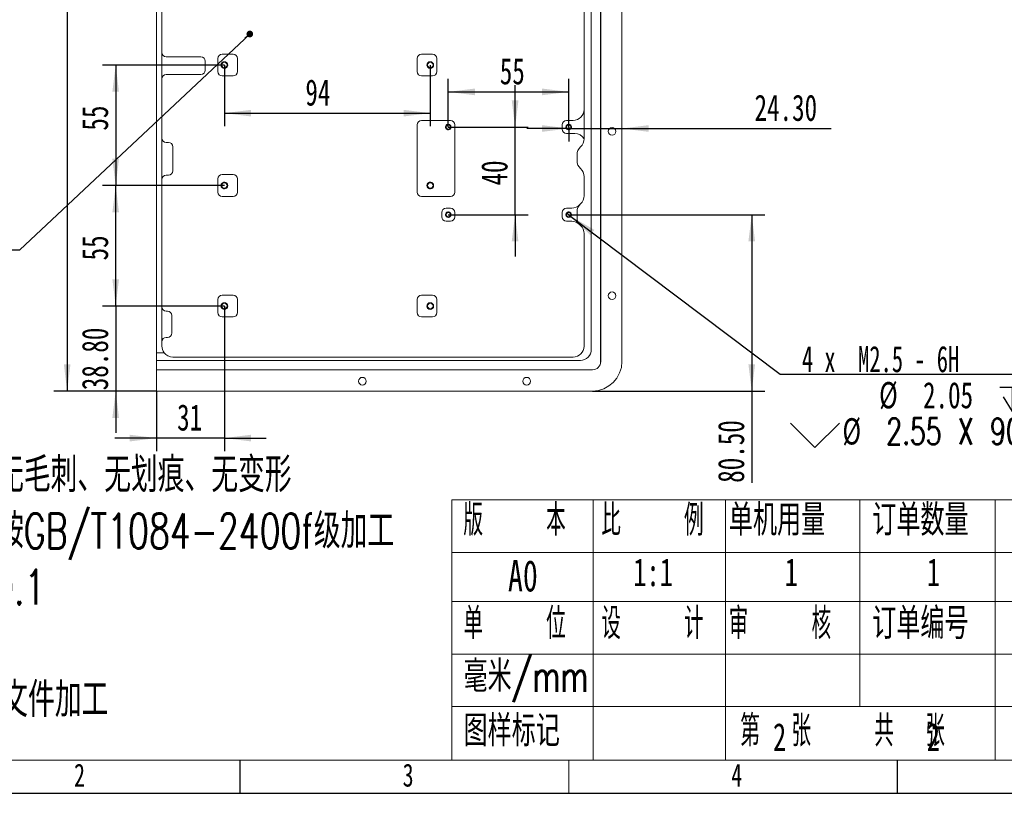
# Model space of a CAD drawing. Header units: millimetres. Extents: x 0 to 658, y -2 to 210.
# Tile 2 of 5: x 75 to 225, y -2 to 118. Entities that reach past the tile are written whole.
import ezdxf

# ---------------------------------------------------------------- set-up
doc = ezdxf.new("R2010")
doc.units = ezdxf.units.MM
doc.layers.add('图框', color=7, linetype='Continuous')
doc.styles.add('SLDTEXTSTYLE0', font='TXT', dxfattribs={"width": 0.7})
doc.styles.add('SLDTEXTSTYLE1', font='TXT', dxfattribs={"width": 0.7, "bigfont": 'bigfont'})
doc.styles.add('SLDTEXTSTYLE3', font='TXT', dxfattribs={"width": 0.566667, "bigfont": 'bigfont'})
doc.styles.add('SLDTEXTSTYLE5', font='TXT', dxfattribs={"width": 0.628571})
doc.styles.add('SLDTEXTSTYLE6', font='TXT', dxfattribs={"width": 0.616667})
doc.dimstyles.new('SLDDIMSTYLE0', dxfattribs={"dimtxt": 4, "dimasz": 4.08, "dimexe": 0, "dimexo": 0.0625, "dimgap": 1, "dimtad": 2, "dimlfac": 3, "dimrnd": 1e-09, "dimzin": 4, "dimdsep": 46, "dimtxsty": 'SLDTEXTSTYLE0', "dimsah": 1, "dimcen": 0.09, "dimadec": 0, "dimazin": 1, "dimtfac": 1, "dimtofl": 0, "dimtmove": 0, "dimatfit": 3, "dimfxl": 0, "dimfrac": 2, "dimtolj": 1, "dimtzin": 12, "dimarcsym": 0})
doc.dimstyles.new('SLDDIMSTYLE1', dxfattribs={"dimtxt": 4, "dimasz": 4.08, "dimexe": 0, "dimexo": 0.0625, "dimgap": 1, "dimtad": 0, "dimtih": 1, "dimtoh": 1, "dimdec": 6, "dimlfac": 3, "dimrnd": 1e-09, "dimzin": 12, "dimdsep": 46, "dimtxsty": 'SLDTEXTSTYLE0', "dimblk1": 'NONE', "dimsah": 1, "dimcen": 0, "dimadec": 0, "dimazin": 3, "dimtfac": 1, "dimtmove": 0, "dimatfit": 3, "dimldrblk": 'NONE', "dimfxl": 0, "dimfrac": 2, "dimtolj": 1, "dimtzin": 12, "dimarcsym": 0})
doc.dimstyles.new('SLDDIMSTYLE2', dxfattribs={"dimtxt": 4, "dimasz": 4.08, "dimexe": 0, "dimexo": 0.0625, "dimgap": 1, "dimtad": 2, "dimlfac": 3, "dimrnd": 1e-09, "dimzin": 12, "dimdsep": 46, "dimtxsty": 'SLDTEXTSTYLE0', "dimsah": 1, "dimcen": 0.09, "dimadec": 0, "dimazin": 3, "dimtfac": 1, "dimtofl": 0, "dimtmove": 0, "dimatfit": 3, "dimfxl": 0, "dimfrac": 2, "dimtolj": 1, "dimtzin": 12, "dimarcsym": 0})
doc.dimstyles.new('SLDDIMSTYLE3', dxfattribs={"dimtxt": 4, "dimasz": 4.08, "dimexe": 0, "dimexo": 0.0625, "dimgap": 1, "dimtad": 2, "dimlfac": 3, "dimrnd": 1e-09, "dimzin": 4, "dimdsep": 46, "dimtxsty": 'SLDTEXTSTYLE0', "dimsah": 1, "dimcen": 0.09, "dimadec": 0, "dimazin": 1, "dimtfac": 1, "dimtmove": 0, "dimatfit": 0, "dimfxl": 0, "dimfrac": 2, "dimtolj": 1, "dimtzin": 12, "dimarcsym": 0})
doc.dimstyles.new('SLDDIMSTYLE4', dxfattribs={"dimtxt": 4, "dimasz": 4.08, "dimexe": 0, "dimexo": 0.0625, "dimgap": 1, "dimtad": 2, "dimlfac": 3, "dimrnd": 1e-09, "dimzin": 12, "dimdsep": 46, "dimtxsty": 'SLDTEXTSTYLE0', "dimsah": 1, "dimcen": 0.09, "dimadec": 0, "dimazin": 3, "dimtfac": 1, "dimtmove": 0, "dimatfit": 0, "dimfxl": 0, "dimfrac": 2, "dimtolj": 1, "dimtzin": 12, "dimarcsym": 0})
doc.dimstyles.new('SLDDIMSTYLE5', dxfattribs={"dimtxt": 0.18, "dimasz": 1.016, "dimexe": 0, "dimexo": 0.0625, "dimgap": 0, "dimtad": 0, "dimtih": 1, "dimtoh": 1, "dimdec": 0, "dimrnd": 1e-09, "dimzin": 0, "dimdsep": 46, "dimtxsty": 'Standard', "dimblk1": 'DOT', "dimblk2": 'DOT', "dimsah": 1, "dimcen": 0.09, "dimadec": 0, "dimazin": 0, "dimtfac": 1.016, "dimtdec": 0, "dimtofl": 0, "dimtmove": 0, "dimatfit": 3, "dimldrblk": 'DOT', "dimfxl": 0, "dimfrac": 2, "dimtolj": 1, "dimtzin": 0, "dimarcsym": 0})

# ---------------------------------------------------------------- blocks, each defined once
blk = doc.blocks.new('SW_NOTE_1')
at = {"layer": '图框', "color": 0, "attachment_point": 1, "style": 'SLDTEXTSTYLE1'}
for s, insert, char_height in [('1\\M+18141\\M+1955C\\M+196CA\\M+195BD\\M+190AE\\M+18141\\M+19DD9锐\\M+18A70\\M+18141\\M+19DD9\\M+196D1\\M+18E68\\M+18141\\M+19DD9划\\M+18DAD\\M+18141\\M+19DD9变\\M+18C60', (0, 6.82), 5.29167), ('2\\M+18141\\M+18F8A\\M+1974C\\M+196A2\\M+1928D\\M+18EDA\\M+190A1\\M+18CF6\\M+18DB7\\M+18BCF\\M+188C2GB/T1084-2400f级\\M+189C1\\M+18D48', (0, -1.73), 5.29167), ('3\\M+18141\\M+196A2\\M+1928D\\M+18D45\\M+188CA\\M+18CF6\\M+18DB7\\M+18BCF\\M+188C2\\M+1817D0.1', (0, -10.29), 5.2917), ('4\\M+18141\\M+196A2\\M+1928D圆\\M+18A70\\M+18BCF为R1.5', (0, -18.85), 5.2917), ('5\\M+18141\\M+196A2\\M+1928D\\M+18EDA\\M+190A1\\M+18E51\\M+18FC6SERP\\M+195B6\\M+18C8F\\M+189C1\\M+18D48', (0, -27.4), 5.2917)]:
    blk.add_mtext(s, dxfattribs=dict(at, insert=insert, char_height=char_height))
blk = doc.blocks.new('_D_4')
at = {"layer": '图框'}
for p, q in [((106.08, 110.78), (87.55, 110.78)), ((89.55, 110.78), (89.55, 92.44)), ((106.08, 92.44), (87.55, 92.44))]:
    blk.add_line(p, q, dxfattribs=at)
for points in [[(89.55, 110.78), (89.04, 106.7), (90.05, 106.7)], [(89.55, 92.44), (90.05, 96.52), (89.04, 96.52)]]:
    blk.add_solid(points, dxfattribs=at)
at = {"layer": '图框', "insert": (84.39, 100.8), "char_height": 4, "attachment_point": 1, "rotation": 90, "style": 'SLDTEXTSTYLE0'}
blk.add_mtext('55', dxfattribs=at)
blk = doc.blocks.new('_D_5')
at = {"layer": '图框'}
for p, q in [((106.08, 92.44), (87.55, 92.44)), ((89.55, 74.11), (89.55, 92.44)), ((106.08, 74.11), (87.55, 74.11))]:
    blk.add_line(p, q, dxfattribs=at)
for points in [[(89.55, 92.44), (89.04, 88.36), (90.05, 88.36)], [(89.55, 74.11), (90.05, 78.19), (89.04, 78.19)]]:
    blk.add_solid(points, dxfattribs=at)
at = {"layer": '图框', "insert": (84.39, 81.05), "char_height": 4, "attachment_point": 1, "rotation": 90, "style": 'SLDTEXTSTYLE0'}
blk.add_mtext('55', dxfattribs=at)
blk = doc.blocks.new('_D_6')
at = {"layer": '图框'}
for p, q in [((89.55, 74.11), (89.55, 80.46)), ((106.08, 74.11), (87.55, 74.11)), ((89.55, 74.11), (89.55, 61.18)), ((95.75, 61.18), (87.55, 61.18)), ((89.55, 61.18), (89.55, 54.83))]:
    blk.add_line(p, q, dxfattribs=at)
for points in [[(89.55, 74.11), (90.05, 78.19), (89.04, 78.19)], [(89.55, 61.18), (89.04, 57.1), (90.05, 57.1)]]:
    blk.add_solid(points, dxfattribs=at)
at = {"layer": '图框', "insert": (84.39, 61.3), "char_height": 4, "attachment_point": 1, "rotation": 90, "style": 'SLDTEXTSTYLE0'}
blk.add_mtext('38.80', dxfattribs=at)
blk = doc.blocks.new('_D_7')
at = {"layer": '图框'}
for p, q in [((106.08, 74.11), (106.08, 52.02)), ((95.75, 61.18), (95.75, 52.02)), ((95.75, 54.02), (89.4, 54.02)), ((106.08, 54.02), (95.75, 54.02)), ((106.08, 54.02), (112.43, 54.02))]:
    blk.add_line(p, q, dxfattribs=at)
for points in [[(95.75, 54.02), (91.67, 54.53), (91.67, 53.51)], [(106.08, 54.02), (110.16, 53.51), (110.16, 54.53)]]:
    blk.add_solid(points, dxfattribs=at)
at = {"layer": '图框', "insert": (98.89, 59.17), "char_height": 4, "attachment_point": 1, "style": 'SLDTEXTSTYLE0'}
blk.add_mtext('31', dxfattribs=at)
blk = doc.blocks.new('SW_SYMBOL_HOLE_DEPTH')
at = {"layer": '图框', "color": 0}
for p, q in [((0, 875), (800, 875)), ((400, 875), (400, 75)), ((100, 555), (400, 75)), ((700, 555), (400, 75))]:
    blk.add_line(p, q, dxfattribs=at)
blk = doc.blocks.new('SW_SYMBOL_HOLE_SINK')
at = {"layer": '图框', "color": 0}
for p, q in [((0, 875), (800, 75)), ((800, 75), (1600, 875))]:
    blk.add_line(p, q, dxfattribs=at)
blk = doc.blocks.new('_D_8')
at = {"layer": '图框'}
for p, q in [((158.14, 88.27), (158.82, 87.75)), ((158.82, 87.75), (190.63, 63.73)), ((190.63, 63.73), (246.45, 63.73))]:
    blk.add_line(p, q, dxfattribs=at)
blk.add_solid([(158.82, 87.75), (161.77, 84.89), (162.38, 85.7)], dxfattribs=at)
at = {"layer": '图框', "xscale": 0.004654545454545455, "yscale": 0.004654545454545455, "zscale": 0.004654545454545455}
for name, p in [('SW_SYMBOL_HOLE_DEPTH', (228.88, 63.22)), ('SW_SYMBOL_HOLE_DEPTH', (224.1, 57.72)), ('SW_SYMBOL_HOLE_SINK', (192.21, 52.22))]:
    blk.add_blockref(name, p, dxfattribs=at)
at = {"layer": '图框', "char_height": 4, "attachment_point": 1}
for s, insert, style in [('4 x  M2.5 - 6H', (193.96, 68.05), 'SLDTEXTSTYLE5'), ('3.50', (235.32, 68.05), 'SLDTEXTSTYLE0'), ('%%c', (205.71, 62.55), 'SLDTEXTSTYLE0'), ('2.05', (212.39, 62.55), 'SLDTEXTSTYLE0'), ('4', (230.54, 62.55), 'SLDTEXTSTYLE0'), ('%%c', (200.13, 57.05), 'SLDTEXTSTYLE0'), ('2.55 X 90\\M+1818B, \\M+18BDF\\M+1925B', (206.8, 57.05), 'SLDTEXTSTYLE1')]:
    blk.add_mtext(s, dxfattribs=dict(at, insert=insert, style=style))
blk = doc.blocks.new('_NONE')
blk = doc.blocks.new('_D_9')
at = {"layer": '图框'}
for p, q in [((140.15, 101.34), (140.15, 108.69)), ((158.48, 101.34), (158.48, 108.69)), ((140.15, 106.69), (158.48, 106.69))]:
    blk.add_line(p, q, dxfattribs=at)
for points in [[(140.15, 106.69), (144.23, 106.18), (144.23, 107.2)], [(158.48, 106.69), (154.4, 107.2), (154.4, 106.18)]]:
    blk.add_solid(points, dxfattribs=at)
at = {"layer": '图框', "insert": (147.99, 111.84), "char_height": 4, "attachment_point": 1, "style": 'SLDTEXTSTYLE0'}
blk.add_mtext('55', dxfattribs=at)
blk = doc.blocks.new('_D_10')
at = {"layer": '图框'}
for p, q in [((150.32, 101.34), (150.32, 107.69)), ((140.15, 101.34), (152.32, 101.34)), ((150.32, 88.01), (150.32, 101.34)), ((140.15, 88.01), (152.32, 88.01)), ((150.32, 88.01), (150.32, 81.66))]:
    blk.add_line(p, q, dxfattribs=at)
for points in [[(150.32, 101.34), (150.83, 105.42), (149.81, 105.42)], [(150.32, 88.01), (149.81, 83.93), (150.83, 83.93)]]:
    blk.add_solid(points, dxfattribs=at)
at = {"layer": '图框', "insert": (145.16, 92.45), "char_height": 4, "attachment_point": 1, "rotation": 90, "style": 'SLDTEXTSTYLE0'}
blk.add_mtext('40', dxfattribs=at)
blk = doc.blocks.new('_D_11')
at = {"layer": '图框'}
for p, q in [((158.48, 101.12), (152.13, 101.12)), ((158.48, 101.34), (158.48, 99.12)), ((158.48, 101.12), (166.58, 101.12)), ((166.58, 101.12), (198.39, 101.12))]:
    blk.add_line(p, q, dxfattribs=at)
for points in [[(158.48, 101.12), (154.4, 101.63), (154.4, 100.61)], [(166.58, 101.12), (170.66, 100.61), (170.66, 101.63)]]:
    blk.add_solid(points, dxfattribs=at)
at = {"layer": '图框', "insert": (186.75, 106.28), "char_height": 4, "attachment_point": 1, "style": 'SLDTEXTSTYLE0'}
blk.add_mtext('24.30', dxfattribs=at)
blk = doc.blocks.new('_D_12')
at = {"layer": '图框'}
for p, q in [((158.48, 88.01), (188.33, 88.01)), ((186.33, 88.01), (186.33, 61.18)), ((162.08, 61.18), (188.33, 61.18)), ((186.33, 61.18), (186.33, 47.22))]:
    blk.add_line(p, q, dxfattribs=at)
for points in [[(186.33, 88.01), (185.82, 83.93), (186.84, 83.93)], [(186.33, 61.18), (186.84, 65.26), (185.82, 65.26)]]:
    blk.add_solid(points, dxfattribs=at)
at = {"layer": '图框', "insert": (181.17, 47.22), "char_height": 4, "attachment_point": 1, "rotation": 90, "style": 'SLDTEXTSTYLE0'}
blk.add_mtext('80.50', dxfattribs=at)
blk = doc.blocks.new('_D_13')
at = {"layer": '图框'}
for p, q in [((106.08, 110.78), (106.08, 101.46)), ((137.42, 110.78), (137.42, 101.46)), ((106.08, 103.46), (137.42, 103.46))]:
    blk.add_line(p, q, dxfattribs=at)
for points in [[(106.08, 103.46), (110.16, 102.95), (110.16, 103.96)], [(137.42, 103.46), (133.34, 103.96), (133.34, 102.95)]]:
    blk.add_solid(points, dxfattribs=at)
at = {"layer": '图框', "insert": (118.41, 108.61), "char_height": 4, "attachment_point": 1, "style": 'SLDTEXTSTYLE0'}
blk.add_mtext('94', dxfattribs=at)
blk = doc.blocks.new('_D_15')
at = {"layer": '图框'}
for p, q in [((95.75, 190.18), (80.16, 190.18)), ((82.16, 190.18), (82.16, 61.18)), ((95.75, 61.18), (80.16, 61.18))]:
    blk.add_line(p, q, dxfattribs=at)
for points in [[(82.16, 190.18), (81.66, 186.1), (82.67, 186.1)], [(82.16, 61.18), (82.67, 65.26), (81.66, 65.26)]]:
    blk.add_solid(points, dxfattribs=at)
at = {"layer": '图框', "insert": (77.01, 128.88), "char_height": 4, "attachment_point": 1, "rotation": 90, "style": 'SLDTEXTSTYLE0'}
blk.add_mtext('387', dxfattribs=at)
blk = doc.blocks.new('_D_16')
at = {"layer": '图框'}
for p, q in [((140.59, 141.73), (83.25, 120.93)), ((141.24, 141.96), (140.59, 141.73)), ((83.25, 120.93), (27.43, 120.93))]:
    blk.add_line(p, q, dxfattribs=at)
blk.add_solid([(140.59, 141.73), (136.59, 140.81), (136.93, 139.86)], dxfattribs=at)
at = {"layer": '图框', "xscale": 0.004654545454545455, "yscale": 0.004654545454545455, "zscale": 0.004654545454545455}
for name, p in [('SW_SYMBOL_HOLE_DEPTH', (61.76, 120.42)), ('SW_SYMBOL_HOLE_DEPTH', (59.32, 114.92)), ('SW_SYMBOL_HOLE_SINK', (27.43, 109.42))]:
    blk.add_blockref(name, p, dxfattribs=at)
at = {"layer": '图框', "char_height": 4, "attachment_point": 1}
for s, insert, style in [('8 x  M2 - 6H', (31.5, 125.24), 'SLDTEXTSTYLE6'), ('3.50', (68.2, 125.24), 'SLDTEXTSTYLE0'), ('%%c', (40.93, 119.74), 'SLDTEXTSTYLE0'), ('1.60', (47.6, 119.74), 'SLDTEXTSTYLE0'), ('4', (65.76, 119.74), 'SLDTEXTSTYLE0'), ('%%c', (35.34, 114.24), 'SLDTEXTSTYLE0'), ('2.05 X 90\\M+1818B, \\M+18BDF\\M+1925B', (42.01, 114.24), 'SLDTEXTSTYLE1')]:
    blk.add_mtext(s, dxfattribs=dict(at, insert=insert, style=style))
blk = doc.blocks.new('SW_NOTE_2')
at = {"layer": '图框', "color": 0}
blk.add_line((-45.27, 0), (0, 0), dxfattribs=at)
at = {"layer": '图框', "color": 0, "insert": (-45.69, 5.36), "char_height": 4.2333, "attachment_point": 1, "style": 'SLDTEXTSTYLE1'}
blk.add_mtext('\\M+193E0\\M+19594\\M+1967B\\M+19046导电氧\\M+189BB', dxfattribs=at)
blk = doc.blocks.new('_DOT')
at = {"color": 0, "linetype": 'ByBlock', "lineweight": -2}
blk.add_line((-0.5, 0), (-1, 0), dxfattribs=at)
at = {"color": 0, "linetype": 'ByBlock', "const_width": 0.5}
blk.add_lwpolyline([(-0.25, 0, 1), (0.25, 0, 1)], format="xyb", close=True, dxfattribs=at)

msp = doc.modelspace()

# ---------------------------------------------------------------- linework, layer by layer
at = {"color": 7, "linetype": 'Continuous', "lineweight": 15}
for p, q in [((163.31589123, 65.38843432), (163.31589123, 185.96578458)), ((95.74922945, 184.3437758), (95.74922945, 67.01044559)), ((163.3492301, 65.67710955), (163.3492301, 185.67710935)), ((166.58256353, 185.67710935), (166.58256353, 65.67710955)), ((96.58256323, 68.01044265), (96.58256323, 183.34377626)), ((161.91589734, 183.84377727), (161.91589734, 67.51043915)), ((160.81589362, 99.56536511), (160.81589362, 149.78885595)), ((107.41589616, 112.44377811), (105.7492286, 112.44377811)), ((137.74922888, 112.44377811), (136.0825638, 112.44377811)), ((102.51589517, 112.01044241), (97.24922876, 112.01044241)), ((103.18256319, 110.01044332), (103.18256319, 111.34377439)), ((105.08256307, 111.77711009), (105.08256307, 109.77711101)), ((108.0825617, 109.77711101), (108.0825617, 111.77711009)), ((135.41589579, 111.77711009), (135.41589579, 109.77711101)), ((138.4158969, 109.77711101), (138.4158969, 111.77711009)), ((97.24922876, 109.34377531), (102.51589517, 109.34377531)), ((105.7492286, 109.11044299), (107.41589616, 109.11044299)), ((136.0825638, 109.11044299), (137.74922888, 109.11044299)), ((140.48256378, 102.34377602), (136.0825638, 102.34377602)), ((159.14922854, 102.34377602), (158.14923148, 102.34377602)), ((135.41589579, 101.677108), (135.41589579, 91.44377529)), ((141.14922683, 91.44377529), (141.14922683, 101.677108)), ((157.48256346, 101.677108), (157.48256346, 101.01044495)), ((97.58256277, 99.0104409), (97.24922876, 99.0104409)), ((158.14923148, 100.34377693), (159.40565269, 100.34377693)), ((98.24922955, 98.34377785), (98.24922955, 94.67710872)), ((159.74922876, 96.23289426), (159.74922876, 97.12132135)), ((97.58256277, 94.0104407), (97.24922876, 94.0104407)), ((105.08256307, 93.44377438), (105.08256307, 91.44377529)), ((107.41589616, 94.11044239), (105.7492286, 94.11044239)), ((108.0825617, 91.44377529), (108.0825617, 93.44377438)), ((160.81589362, 90.89869578), (160.81589362, 93.78885547)), ((105.7492286, 90.77711224), (107.41589616, 90.77711224)), ((136.0825638, 90.77711224), (140.48256378, 90.77711224)), ((140.48256378, 89.01044547), (139.81589576, 89.01044547)), ((158.93158218, 89.01044547), (158.14923148, 89.01044547)), ((159.74922876, 87.56622989), (159.74922876, 88.45465699)), ((139.14922774, 88.34377745), (139.14922774, 87.67710943)), ((139.81589576, 87.01044142), (140.48256378, 87.01044142)), ((141.14922683, 87.67710943), (141.14922683, 88.34377745)), ((157.48256346, 88.34377745), (157.48256346, 87.67710943)), ((158.14923148, 87.01044142), (158.93158218, 87.01044142)), ((160.81589362, 68.01044265), (160.81589362, 85.1221911)), ((105.08256307, 75.11044363), (105.08256307, 73.11044454)), ((107.41589616, 75.77711164), (105.7492286, 75.77711164)), ((108.0825617, 73.11044454), (108.0825617, 75.11044363)), ((135.41589579, 75.11044363), (135.41589579, 73.11044454)), ((137.74922888, 75.77711164), (136.0825638, 75.77711164)), ((138.4158969, 73.11044454), (138.4158969, 75.11044363)), ((97.41589577, 73.34377686), (97.24922876, 73.34377686)), ((98.08256254, 70.0104467), (98.08256254, 72.67710884)), ((105.7492286, 72.44377652), (107.41589616, 72.44377652)), ((136.0825638, 72.44377652), (137.74922888, 72.44377652)), ((97.24922876, 69.34377868), (97.41589577, 69.34377868)), ((95.74922945, 67.01044559), (95.74922945, 65.84377407)), ((95.74922945, 67.01044559), (96.91589599, 67.01044559)), ((98.24922955, 66.34377757), (159.14922854, 66.34377757)), ((160.24922729, 65.84377407), (95.74922945, 65.84377407)), ((95.74922945, 65.84377407), (95.74922945, 64.41044131)), ((95.74922945, 64.41044131), (95.74922945, 61.17710788)), ((95.74922945, 64.41044131), (162.08256186, 64.41044131)), ((162.08256186, 61.17710788), (95.74922945, 61.17710788))]:
    msp.add_line(p, q, dxfattribs=at)
for centre, radius in [((106.08256262, 110.77710983), 0.50833333), ((106.08256262, 110.77710983), 0.41666667), ((137.41589595, 110.77710983), 0.50833333), ((137.41589595, 110.77710983), 0.41666667), ((140.14922929, 101.34377649), 0.425), ((140.14922929, 101.34377649), 0.34166667), ((158.48256262, 101.34377649), 0.425), ((158.48256262, 101.34377649), 0.34166667), ((165.08256262, 100.67710983), 0.58333333), ((106.08256262, 92.44377649), 0.50833333), ((137.41589595, 92.44377649), 0.50833333), ((106.08256262, 92.44377649), 0.41666667), ((137.41589595, 92.44377649), 0.41666667), ((140.14922929, 88.01044316), 0.425), ((158.48256262, 88.01044316), 0.425), ((140.14922929, 88.01044316), 0.34166667), ((158.48256262, 88.01044316), 0.34166667), ((165.08256262, 75.67710983), 0.58333333), ((106.08256262, 74.11044316), 0.50833333), ((106.08256262, 74.11044316), 0.41666667), ((137.41589595, 74.11044316), 0.50833333), ((137.41589595, 74.11044316), 0.41666667), ((127.08256262, 62.67710983), 0.58333333), ((152.08256262, 62.67710983), 0.58333333)]:
    msp.add_circle(centre, radius, dxfattribs=at)
for centre, radius, start, end in [((97.24922929, 112.67710983), 0.66666667, 180, 270), ((105.74922929, 111.77710983), 0.66666667, 90, 180), ((107.41589595, 111.77710983), 0.66666667, 0, 90), ((136.08256262, 111.77710983), 0.66666667, 90, 180), ((137.74922929, 111.77710983), 0.66666667, 360, 90), ((102.51589595, 111.34377649), 0.66666667, 0, 90), ((102.51589595, 110.01044316), 0.66666667, 270, 0), ((105.74922929, 109.77710983), 0.66666667, 180, 270), ((107.41589595, 109.77710983), 0.66666667, 270, 0), ((136.08256262, 109.77710983), 0.66666667, 180, 270), ((137.74922929, 109.77710983), 0.66666667, 270, 360), ((97.24922929, 108.67710983), 0.66666667, 90, 180), ((159.14922929, 104.01044316), 1.66666667, 270, 0), ((136.08256262, 101.67710983), 0.66666667, 90, 180), ((140.48256262, 101.67710983), 0.66666667, 0, 90), ((158.14922929, 101.67710983), 0.66666667, 90, 180), ((158.14922929, 101.01044316), 0.66666667, 180, 270), ((97.24922929, 99.67710983), 0.66666667, 180, 270), ((97.58256262, 98.34377649), 0.66666667, 0, 90), ((159.40565381, 98.67710983), 1.66666667, 32.2051479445, 90), ((159.14922929, 99.56536367), 1.66666667, 312.8436430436, 0), ((161.41589595, 97.12132329), 1.66666667, 132.8436430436, 180), ((161.41589595, 96.23289636), 1.66666667, 180, 227.1563569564), ((97.58256262, 94.67710983), 0.66666667, 270, 0), ((159.14922929, 93.78885599), 1.66666667, 0, 47.1563569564), ((97.24922929, 93.34377649), 0.66666667, 90, 180), ((105.74922929, 93.44377649), 0.66666667, 90, 180), ((107.41589595, 93.44377649), 0.66666667, 0, 90), ((105.74922929, 91.44377649), 0.66666667, 180, 270), ((107.41589595, 91.44377649), 0.66666667, 270, 0), ((136.08256262, 91.44377649), 0.66666667, 180, 270), ((140.48256262, 91.44377649), 0.66666667, 270, 0), ((159.14922929, 90.898697), 1.66666667, 312.8436430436, 0), ((139.81589595, 88.34377649), 0.66666667, 90, 180), ((140.48256262, 88.34377649), 0.66666667, 0, 90), ((158.14922929, 88.34377649), 0.66666667, 90, 180), ((158.93158259, 90.67710983), 1.66666667, 270, 318.18435831), ((161.41589595, 88.45465663), 1.66666667, 132.8436430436, 180), ((139.81589595, 87.67710983), 0.66666667, 180, 270), ((140.48256262, 87.67710983), 0.66666667, 270, 0), ((158.14922929, 87.67710983), 0.66666667, 180, 270), ((158.93158259, 85.34377649), 1.66666667, 41.81564169, 90), ((161.41589595, 87.56622969), 1.66666667, 180, 227.1563569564), ((159.14922929, 85.12218932), 1.66666667, 0, 47.1563569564), ((105.74922929, 75.11044316), 0.66666667, 90, 180), ((107.41589595, 75.11044316), 0.66666667, 0, 90), ((136.08256262, 75.11044316), 0.66666667, 90, 180), ((137.74922929, 75.11044316), 0.66666667, 0, 90), ((97.24922929, 74.01044316), 0.66666667, 180, 270), ((97.41589595, 72.67710983), 0.66666667, 0, 90), ((105.74922929, 73.11044316), 0.66666667, 180, 270), ((107.41589595, 73.11044316), 0.66666667, 270, 0), ((136.08256262, 73.11044316), 0.66666667, 180, 270), ((137.74922929, 73.11044316), 0.66666667, 270, 0), ((97.24922929, 68.67710983), 0.66666667, 90, 180), ((97.41589595, 70.01044316), 0.66666667, 270, 0), ((98.24922929, 68.01044316), 1.66666667, 180, 216.8698976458), ((159.14922929, 68.01044316), 1.66666667, 270, 0), ((160.24922929, 67.51044316), 1.66666667, 270, 0), ((98.24922929, 68.01044316), 1.66666667, 216.8698976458, 270), ((162.08256262, 65.67710983), 4.5, 270, 0), ((162.08256262, 65.67710983), 1.26666667, 270, 0)]:
    msp.add_arc(centre, radius, start, end, dxfattribs=at)
at = {"color": 7, "linetype": 'Continuous', "lineweight": 0}
for centre, radius in [((106.08256262, 110.77710983), 0.500001), ((137.41589595, 110.77710983), 0.50000242), ((140.14922929, 101.34377649), 0.41666675), ((158.48256262, 101.34377649), 0.41666914), ((106.08256262, 92.44377649), 0.500001), ((137.41589595, 92.44377649), 0.50000242), ((140.14922929, 88.01044316), 0.41666675), ((158.48256262, 88.01044316), 0.41666914), ((106.08256262, 74.11044316), 0.500001), ((137.41589595, 74.11044316), 0.50000242)]:
    msp.add_arc(centre, radius, 255, 195, dxfattribs=at)
at = {"layer": '图框', "lineweight": 15}
for p, q in [((140.68545734, 44.63758968), (140.68545734, 5)), ((140.68545734, 44.63758968), (292, 44.63758968)), ((162.21343352, 44.63758968), (162.21343352, 5)), ((182.31678204, 44.63758968), (182.31678204, 5)), ((202.7866063, 44.63758968), (202.7866063, 13.20723621)), ((223.37132177, 44.63758968), (223.37132177, 5)), ((140.68545734, 36.63896119), (292, 36.63896119)), ((140.68545734, 29.16198238), (292, 29.16198238)), ((140.68545734, 21.16335389), (292, 21.16335389)), ((140.68545734, 13.20723621), (292, 13.20723621)), ((25, 5), (292, 5)), ((158.5, 0), (158.5, 5))]:
    msp.add_line(p, q, dxfattribs=at)
at = {"layer": '图框'}
for p, q in [((108.5, 0), (108.5, 5)), ((208.5, 0), (208.5, 5)), ((0, 0), (297, 0))]:
    msp.add_line(p, q, dxfattribs=at)

# ---------------------------------------------------------------- block references
for name, p in [('SW_NOTE_2', (74.96191339, 82.68214497)), ('SW_NOTE_1', (27.57201433, 44.26723091))]:
    msp.add_blockref(name, p, dxfattribs=at)

# ---------------------------------------------------------------- texts
for s, insert, char_height, attachment_point, style in [('\\M+197EB\\M+18C8F\\M+191E3\\M+18D86', (7.08363591, 83.57905148), 3.5, 1, 'SLDTEXTSTYLE1'), ('\\M+18ED8(\\M+192CA)\\M+19770\\M+18C8F\\M+1936F记', (2.49613555, 70.47254941), 3.5, 1, 'SLDTEXTSTYLE1'), ('\\M+18B8C\\M+192EA图总\\M+18D86', (6.19405335, 57.82384813), 3.5, 1, 'SLDTEXTSTYLE1'), ('\\M+194C5    \\M+1967B', (142.45787147, 43.93812879), 4.7625, 1, 'SLDTEXTSTYLE3'), ('\\M+194E4    \\M+197E1', (163.44076161, 43.93812879), 4.7625, 1, 'SLDTEXTSTYLE3'), ('单\\M+18AF7\\M+19770\\M+197CA', (182.84238024, 43.93812879), 4.7625, 1, 'SLDTEXTSTYLE1'), ('订单\\M+19094\\M+197CA', (204.66315043, 43.93812879), 4.7625, 1, 'SLDTEXTSTYLE1'), ('A0', (149.23863688, 35.44927147), 4.7625, 1, 'SLDTEXTSTYLE0'), ('1:1', (168.29028956, 35.73172074), 4.233333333, 1, 'SLDTEXTSTYLE0'), ('1', (191.33384006, 35.73172074), 4.23333333, 1, 'SLDTEXTSTYLE0'), ('1', (212.96100175, 35.73172074), 4.23333333, 1, 'SLDTEXTSTYLE0'), ('单    \\M+188CA', (142.4666911, 28.20849248), 4.7625, 1, 'SLDTEXTSTYLE3'), ('设    计', (163.44076161, 28.20849248), 4.7625, 1, 'SLDTEXTSTYLE3'), ('审    \\M+18A6A', (182.83356062, 28.20849248), 4.7625, 1, 'SLDTEXTSTYLE3'), ('订单编\\M+18D86', (204.65433081, 28.20849248), 4.7625, 1, 'SLDTEXTSTYLE1'), ('\\M+19F7C\\M+195C4/mm', (142.4666911, 20.18829709), 4.7625, 1, 'SLDTEXTSTYLE1'), ('图样标记', (142.4666911, 11.86473492), 4.7625, 1, 'SLDTEXTSTYLE1'), ('\\M+191E6  张    \\M+18BA4  张', (184.59699546, 11.86473492), 4.7625, 1, 'SLDTEXTSTYLE3'), ('2', (189.55391815, 10.65884535), 4.23333333, 1, 'SLDTEXTSTYLE0'), ('2', (212.96100175, 10.65884535), 4.23333333, 1, 'SLDTEXTSTYLE0'), ('2', (84.04444444, 4.49728633), 3.5, 2, 'SLDTEXTSTYLE0'), ('3', (134.04444444, 4.49728633), 3.5, 2, 'SLDTEXTSTYLE0'), ('4', (184.04444444, 4.49728633), 3.5, 2, 'SLDTEXTSTYLE0')]:
    msp.add_mtext(s, dxfattribs=dict(at, insert=insert, char_height=char_height, attachment_point=attachment_point, style=style))

# ---------------------------------------------------------------- dimensions: what is measured, and where the dimension line sits
for base, p1, p2, dimstyle, picture, middle in [((82.16338031, 61.17710983), (95.74922929, 190.17710983), (95.74922929, 61.17710983), 'SLDDIMSTYLE2', '_D_15', (82.16338031, 132.37564478)), ((89.54625395, 92.44377649), (106.08256262, 110.77710983), (106.08256262, 92.44377649), 'SLDDIMSTYLE2', '_D_4', (89.54625395, 103.13246315)), ((150.31832311, 101.34377649), (140.14922929, 88.01044316), (140.14922929, 101.34377649), 'SLDDIMSTYLE4', '_D_10', (150.31832311, 94.78126727)), ((89.54625395, 92.44377649), (106.08256262, 74.11044316), (106.08256262, 92.44377649), 'SLDDIMSTYLE2', '_D_5', (89.54625395, 83.37780732)), ((186.32804868, 61.17710983), (158.48256262, 88.01044316), (162.08256262, 61.17710983), 'SLDDIMSTYLE0', '_D_12', (186.32804868, 53.03793232)), ((89.54625395, 61.17710983), (106.08256262, 74.11044316), (95.74922929, 61.17710983), 'SLDDIMSTYLE3', '_D_6', (89.54625395, 67.11568733))]:
    dim = msp.add_linear_dim(base=base, p1=p1, p2=p2, angle=90, dimstyle=dimstyle, dxfattribs=at)
    dim.commit()
    dim.dimension.update_dxf_attribs({"geometry": picture, "text_midpoint": middle, "dimtype": 160})
for p1, p2, text, picture, middle in [((141.23709889, 141.96024445), (140.59469302, 141.72730854), '8 x  M2 - 6H {\\fGDT;x} 3.50\\P%%c 1.60 {\\fGDT;x} 4\\P{\\fGDT;w}%%c 2.05 X 90°, 近端', '_D_16', (54.54412298, 117.33869455)), ((158.14342008, 88.26658245), (158.82170516, 87.75430387), '4 x  M2.5 - 6H {\\fGDT;x} 3.50\\P%%c 2.05 {\\fGDT;x} 4\\P{\\fGDT;w}%%c 2.55 X 90°, 近端', '_D_8', (219.33141321, 60.13890513))]:
    dim = msp.add_diameter_dim_2p(p1=p1, p2=p2, text=text, dimstyle='SLDDIMSTYLE1', override={"dimpost": '<>'}, dxfattribs=at)
    dim.commit()
    dim.dimension.update_dxf_attribs({"geometry": picture, "text_midpoint": middle, "dimtype": 163})
for base, p1, p2, dimstyle, picture, middle in [((158.48256262, 106.68848318), (140.14922929, 101.34377649), (158.48256262, 101.34377649), 'SLDDIMSTYLE2', '_D_9', (150.31832311, 106.68848318)), ((137.41589595, 103.45514985), (106.08256262, 110.77710983), (137.41589595, 110.77710983), 'SLDDIMSTYLE2', '_D_13', (120.74233518, 103.45514985)), ((166.58256262, 101.11897896), (158.48256262, 101.34377649), (166.58256262, 65.67710983), 'SLDDIMSTYLE3', '_D_11', (192.56973444, 101.11897896)), ((95.74922929, 54.01867794), (106.08256262, 74.11044316), (95.74922929, 61.17710983), 'SLDDIMSTYLE4', '_D_7', (101.21532552, 54.01867794))]:
    dim = msp.add_linear_dim(base=base, p1=p1, p2=p2, dimstyle=dimstyle, dxfattribs=at)
    dim.commit()
    dim.dimension.update_dxf_attribs({"geometry": picture, "text_midpoint": middle, "dimtype": 160})

# ---------------------------------------------------------------- leaders
msp.add_leader([(109.95560584, 115.49739145), (74.96191339, 82.68214497)], dimstyle='SLDDIMSTYLE5', dxfattribs=at)

doc.saveas('drawing.dxf')
